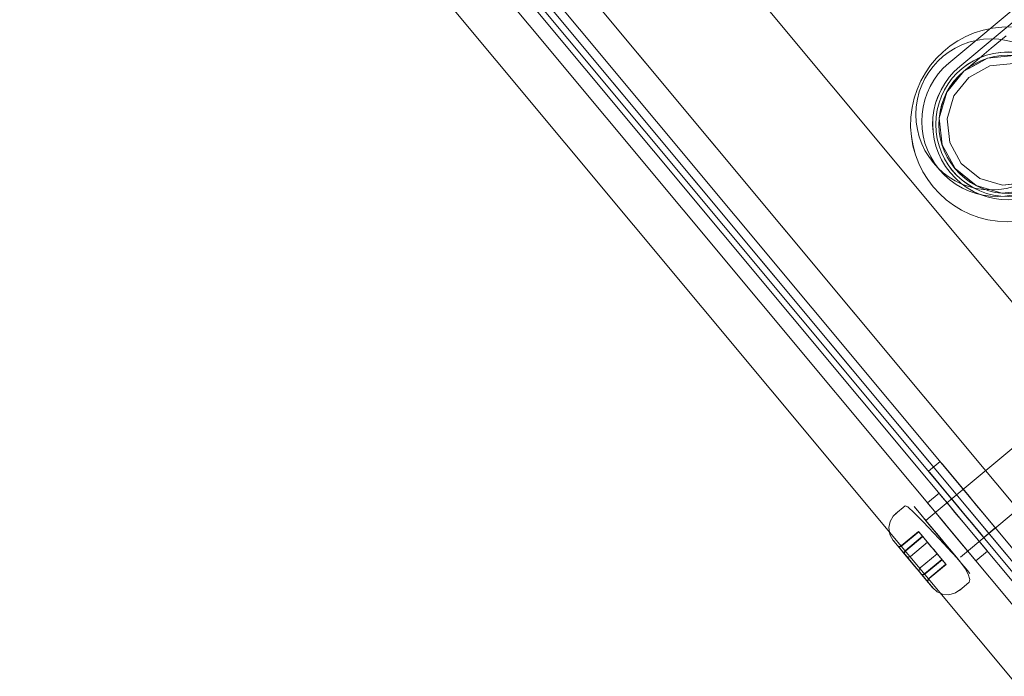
# Model space of a CAD drawing. Header units: millimetres. Extents: x -125266 to 274256, y -711690 to -301689.
# Tile 67 of 256: x -53535 to -53456, y -360917 to -360864. Entities that reach past the tile are written whole.
import ezdxf

# ---------------------------------------------------------------- set-up
doc = ezdxf.new("R2010")
doc.units = ezdxf.units.MM
doc.linetypes.add('CONTINOUS', pattern=[0])
for name, color, linetype, lineweight in [('AD Wall', 8, 'Continuous', 15), ('ARCH', 7, 'Continuous', 0), ('Equipment', 8, 'Continuous', 0), ('MEPTEK HVAC-Kitchen Fresh Air Duct', 3, 'Continuous', 30), ('MEPTEK-TEXT1', 7, 'Continuous', 30)]:
    doc.layers.add(name, color=color, linetype=linetype, lineweight=lineweight)
doc.layers.add('Light Equipment', color=8, linetype='Continuous')
doc.styles.get("Standard").update_dxf_attribs({"font": 'ARIALN.TTF'})
doc.styles.add('Times New Roman', font='times.ttf', dxfattribs={"height": 150})
doc.dimstyles.new('ARA-125', dxfattribs={"dimtxt": 200, "dimasz": 75, "dimexe": 0, "dimexo": 75, "dimgap": 7.5, "dimtad": 0, "dimdec": 0, "dimrnd": 5, "dimdsep": 46, "dimtxsty": 'Times New Roman', "dimblk": 'ARCHTICK', "dimcen": 56.25, "dimdle": 56.25, "dimclrd": 256, "dimclre": 256, "dimclrt": 256, "dimazin": 3, "dimtfac": 1, "dimtdec": 0, "dimtix": 1, "dimtmove": 1, "dimatfit": 3, "dimfxl": 0, "dimtolj": 1, "dimlwd": -1, "dimlwe": 0, "dimarcsym": 0})
pattern_1 = [(22.867872, (419150.544, -703283.92), (-30.845707, 73.1364), [])]

# ---------------------------------------------------------------- blocks, each defined once
blk = doc.blocks.new('A$Cf0359734')
at = {"layer": 'Equipment', "extrusion": (0, 0, -1), "elevation": -15}
for points in [[(-610.078, 1224.798, -3.802846), (-1131.035, 947.449, 3.802846)], [(-563.585, 1106.137, -3.146449), (-1057.949, 842.946, 3.146449)], [(-460.834, 374.726, -2.242091), (-471.015, 369.306, 2.242091)], [(-457.29, 370.182, -0.9995), (-467.884, 364.542, 0.9995)], [(-458.194, 370.267, -0.9995), (-468.787, 364.627, 0.9995)], [(-512.548, 147.893, 0.12996), (-291.459, 265.598, -0.12996), (-512.548, 147.893, 0.12996), (-291.458, 265.596, 0.99992), (-345.858, 324.267, -0.129924), (-530.851, 225.782, 1.000022), (-512.548, 147.893, -1.000022), (-530.851, 225.782, 0.129924), (-345.858, 324.267, -0.99992), (-291.458, 265.596, -0.12996), (-512.548, 147.893, -1.000022), (-530.851, 225.782, 0.129924), (-345.858, 324.267, -0.129924), (-530.85, 225.78, 1.000022)]]:
    blk.add_lwpolyline(points, format="xyb", close=True, dxfattribs=at)
for points in [[(-1077.22, 914.233), (-1087.359, 908.836), (-1091.168, 906.808, 3.626728), (-598.019, 1169.352)], [(-597.218, 1169.311, -3.616317), (-1091.58, 906.121), (-1091.532, 906.208), (-1091.475, 906.293), (-1091.426, 906.38), (-1091.369, 906.465), (-1091.32, 906.552), (-1091.272, 906.639), (-1091.215, 906.724), (-1091.168, 906.808), (-598.022, 1169.351)], [(-597.218, 1169.31, -3.616317), (-1091.582, 906.12, 3.616317), (-597.219, 1169.312)], [(-591.722, 1158.988, -3.538831), (-1086.084, 895.795), (-1084.554, 898.384), (-1083.015, 900.956), (-1081.455, 903.526), (-1079.889, 906.086), (-1078.304, 908.635), (-1076.703, 911.179)], [(-591.722, 1158.987, -3.538831), (-1086.084, 895.797), (-1091.774, 906.486), (-1091.58, 906.121), (-1086.084, 895.797), (-1084.559, 898.382), (-1083.015, 900.957), (-1081.46, 903.525), (-1079.888, 906.087), (-1078.303, 908.636), (-1076.702, 911.181)], [(-599.158, 1041.719, -0.011713), (-984.646, 836.489), (-990.409, 833.326), (-995.883, 829.759), (-1000.962, 825.886), (-1005.713, 821.665), (-1011.224, 815.871), (-1016.164, 809.592), (-1020.378, 803.047), (-1023.979, 796.101), (-1025.529, 792.694), (-1080.437, 895.526, 3.572618), (-594.649, 1154.151, -3.572618), (-1080.436, 895.526, 3.572618), (-594.65, 1154.151, -3.572618), (-1080.31, 895.593), (-1031.842, 804.552), (-1031.857, 804.516), (-1031.842, 804.552)], [(-546.271, 1063.035, -2.890001), (-1031.776, 804.429), (-1025.527, 792.692)], [(-466.076, 372.301, -1), (-460.906, 362.591), (-462.962, 361.973), (-465.095, 362.189), (-466.986, 363.201)]]:
    blk.add_lwpolyline(points, format="xyb", dxfattribs=at)
for points in [[(-288.208, 537.808), (-245.91, 458.357), (-697.898, 217.725)], [(-695.079, 212.429), (-243.09, 453.06), (-245.909, 458.355), (-243.09, 453.06)], [(-740.196, 297.177), (-697.897, 217.726), (-692.603, 220.544), (-697.897, 217.726), (-245.909, 458.357)], [(-694.774, 226.756), (-694.453, 226.153), (-694.142, 225.57), (-693.858, 225.036), (-693.61, 224.57), (-693.404, 224.183), (-693.252, 223.897), (-693.159, 223.723), (-693.128, 223.664), (-253.501, 457.714)], [(-252.091, 455.066), (-691.718, 221.016), (-691.777, 221.127), (-691.952, 221.455), (-692.233, 221.984), (-692.611, 222.694), (-693.076, 223.567), (-693.603, 224.557), (-694.175, 225.632), (-694.773, 226.755)], [(-687.831, 226.484), (-258.794, 454.897)], [(-243.089, 453.061), (-695.078, 212.43), (-697.896, 217.724), (-695.078, 212.43)], [(-683.994, 224.535), (-258.086, 451.283)], [(-257.384, 452.248), (-686.421, 223.835), (-687.454, 223.286), (-688.449, 222.756), (-689.365, 222.268), (-690.164, 221.843), (-690.826, 221.49), (-691.313, 221.231), (-691.615, 221.07), (-691.716, 221.017)], [(-258.65, 452.342), (-684.559, 225.595), (-683.995, 224.536)], [(-258.65, 452.342), (-684.559, 225.595)], [(-257.206, 451.21), (-256.642, 450.151), (-686.437, 221.335), (-256.642, 450.151)], [(-684.558, 225.594), (-683.995, 224.535), (-258.086, 451.283)], [(-466.986, 363.201), (-465.093, 362.184), (-462.963, 361.973), (-460.907, 362.591), (-459.246, 363.951), (-458.226, 365.839), (-458.018, 367.975), (-458.637, 370.033), (-458.722, 370.191), (-458.975, 370.668), (-459.395, 371.457), (-459.973, 372.542), (-460.7, 373.908)], [(-457.287, 370.181), (-457.287, 370.181)], [(-458.196, 370.267), (-458.196, 370.267)], [(-474.943, 346.394), (-469.421, 336.023)], [(-472.951, 334.141), (-478.473, 344.513)], [(-468.581, 340.578), (-468.017, 339.519)], [(-469.454, 338.213), (-468.89, 337.154)], [(-474.064, 336.299), (-474.627, 337.358)], [(-467.333, 336.283), (-466.863, 335.399)], [(-467.595, 336.252), (-467.56, 336.264), (-467.333, 336.283)], [(-473.207, 333.723), (-472.791, 333.937), (-472.168, 334.235), (-471.309, 334.638), (-470.264, 335.126), (-469.15, 335.624), (-468.187, 336.035), (-467.597, 336.254)], [(-472.457, 334.122), (-472.002, 334.364), (-471.33, 334.722), (-470.911, 334.945), (-470.467, 335.181), (-470.032, 335.413), (-469.646, 335.618), (-469.349, 335.776), (-469.164, 335.875), (-469.085, 335.917), (-469.106, 335.906), (-469.339, 335.782), (-469.678, 335.601)], [(-469.42, 336.021), (-469.339, 335.894), (-469.314, 335.873), (-469.298, 335.869), (-469.29, 335.866), (-469.282, 335.864), (-469.274, 335.861), (-469.26, 335.861), (-469.255, 335.864), (-469.247, 335.862), (-469.223, 335.868), (-469.204, 335.871), (-469.125, 335.9), (-469.116, 335.897), (-469.164, 335.872)], [(-466.941, 335.528), (-466.753, 335.139), (-466.691, 334.676), (-466.772, 334.191), (-467.065, 333.695), (-467.484, 333.371)], [(-469.68, 335.6), (-470.136, 335.358), (-470.808, 335), (-471.226, 334.777), (-471.671, 334.54), (-472.105, 334.309), (-472.492, 334.103), (-472.788, 333.945), (-472.973, 333.847), (-473.053, 333.805), (-473.032, 333.816), (-472.799, 333.94), (-472.46, 334.12)], [(-474.187, 334.333), (-474.751, 335.392)], [(-468.265, 333.236), (-469.088, 334.782), (-470.004, 334.294)], [(-469.552, 334.535), (-469.113, 334.769), (-468.29, 333.223)], [(-468.698, 333.007), (-469.521, 334.553)], [(-470.449, 334.057), (-469.554, 334.534), (-468.731, 332.988)], [(-469.52, 334.552), (-469.086, 334.783)], [(-470.008, 334.292), (-469.113, 334.769)], [(-470.436, 334.064), (-469.52, 334.552)], [(-469.248, 332.714), (-470.071, 334.26)], [(-470.004, 334.294), (-470.03, 334.28), (-470.051, 334.269), (-470.067, 334.261), (-470.073, 334.258), (-470.067, 334.261), (-470.057, 334.266), (-470.036, 334.277), (-470.009, 334.292)], [(-471.127, 333.697), (-470.304, 332.151)], [(-470.748, 333.898), (-470.716, 333.915), (-470.679, 333.935), (-470.636, 333.958), (-470.594, 333.98), (-470.552, 334.003), (-470.509, 334.025), (-470.467, 334.048), (-470.435, 334.065)], [(-470.449, 334.057), (-470.481, 334.04), (-470.518, 334.021), (-470.56, 333.998), (-470.603, 333.976), (-470.645, 333.953), (-470.687, 333.931), (-470.73, 333.908), (-470.761, 333.891)], [(-471.642, 333.422), (-470.748, 333.898)], [(-470.761, 333.891), (-471.677, 333.403)], [(-471.193, 333.661), (-471.167, 333.675), (-471.146, 333.686), (-471.13, 333.695), (-471.125, 333.698), (-471.13, 333.695), (-471.14, 333.689), (-471.162, 333.678), (-471.188, 333.664)], [(-471.19, 333.663), (-472.085, 333.187)], [(-472.109, 333.174), (-472.082, 333.188), (-471.193, 333.661)], [(-474.334, 332.556), (-474.289, 332.79), (-474.029, 333.119), (-473.643, 333.453), (-473.207, 333.719)], [(-468.138, 333.022), (-467.762, 333.222), (-467.72, 333.245), (-467.508, 333.357), (-467.492, 333.366), (-467.487, 333.369), (-467.572, 333.324), (-467.778, 333.214), (-468.101, 333.042), (-468.525, 332.816), (-469.001, 332.563), (-469.488, 332.303), (-469.943, 332.061), (-470.685, 331.666), (-471.182, 331.401)], [(-467.994, 333.099), (-468.735, 332.704), (-468.706, 332.727), (-468.685, 332.751), (-468.67, 332.787), (-468.657, 332.827), (-468.658, 332.867), (-468.665, 332.918), (-468.677, 332.966), (-468.7, 333.009)], [(-468.91, 332.611), (-467.995, 333.098), (-468.029, 333.087), (-468.061, 333.083), (-468.099, 333.09), (-468.14, 333.103), (-468.172, 333.126), (-468.211, 333.16), (-468.244, 333.197), (-468.266, 333.239)], [(-468.015, 333.087), (-468.05, 333.076), (-468.082, 333.072), (-468.125, 333.077), (-468.16, 333.092), (-468.198, 333.112), (-468.237, 333.146), (-468.265, 333.186), (-468.292, 333.225)], [(-469.251, 332.715), (-469.223, 332.676), (-469.19, 332.639), (-469.146, 332.608), (-469.097, 332.593), (-469.051, 332.583), (-469.003, 332.582), (-468.955, 332.594), (-468.91, 332.611), (-468.015, 333.087)], [(-468.016, 333.087), (-468.773, 332.684), (-469.668, 332.208)], [(-471.18, 331.403), (-471.556, 331.203), (-471.624, 331.166), (-471.81, 331.067), (-471.831, 331.056), (-471.746, 331.101), (-471.54, 331.211), (-471.217, 331.383), (-470.793, 331.609), (-470.317, 331.862), (-469.83, 332.122), (-469.374, 332.364), (-468.633, 332.759), (-468.135, 333.023)], [(-468.732, 332.989), (-468.715, 332.944), (-468.697, 332.898), (-468.693, 332.853), (-468.698, 332.81), (-468.702, 332.767), (-468.717, 332.732), (-468.743, 332.704), (-468.772, 332.682)], [(-471.643, 333.423), (-470.82, 331.877), (-470.792, 331.838), (-470.764, 331.798), (-470.729, 331.769), (-470.691, 331.749), (-470.652, 331.728), (-470.615, 331.721), (-470.577, 331.728), (-470.543, 331.739)], [(-472.111, 333.173), (-471.677, 333.404), (-470.854, 331.858)], [(-472.109, 333.175), (-471.286, 331.629), (-471.269, 331.584), (-471.252, 331.538), (-471.248, 331.493), (-471.252, 331.45), (-471.257, 331.407), (-471.272, 331.372), (-471.293, 331.347), (-471.322, 331.325)], [(-471.262, 331.642), (-472.085, 333.188)], [(-472.084, 333.187), (-471.645, 333.421)], [(-469.65, 332.217), (-468.734, 332.705)], [(-471.302, 331.338), (-470.545, 331.741), (-469.65, 332.217)], [(-469.668, 332.208), (-470.584, 331.72)], [(-470.304, 332.152), (-470.287, 332.106), (-470.275, 332.058), (-470.277, 332.01), (-470.286, 331.964), (-470.306, 331.913), (-470.332, 331.872), (-470.369, 331.839), (-470.408, 331.811)], [(-473.864, 331.672), (-474.335, 332.557)], [(-470.582, 331.721), (-471.323, 331.326), (-470.407, 331.814)], [(-470.408, 331.814), (-471.302, 331.337)], [(-470.582, 331.721), (-470.617, 331.709), (-470.649, 331.706), (-470.687, 331.713), (-470.727, 331.725), (-470.76, 331.748), (-470.799, 331.782), (-470.832, 331.819), (-470.854, 331.861)], [(-471.302, 331.337), (-471.273, 331.36), (-471.253, 331.384), (-471.232, 331.422), (-471.225, 331.46), (-471.221, 331.503), (-471.227, 331.554), (-471.245, 331.599), (-471.262, 331.644)], [(-471.835, 331.054), (-472.258, 330.904), (-472.735, 330.894), (-473.211, 331.035), (-473.657, 331.375), (-473.928, 331.808)]]:
    blk.add_lwpolyline(points, dxfattribs=at)
for points in [[(-676.784, 243.922), (-280.767, 454.755)], [(-687.001, 222.394), (-257.206, 451.21)], [(-479.38, 411.673), (-457.291, 370.181)], [(-479.813, 410.874), (-458.194, 370.266)], [(-468.345, 364.862), (-468.964, 366.918), (-468.753, 369.048), (-467.736, 370.942), (-466.075, 372.302), (-464.019, 372.92), (-461.886, 372.704), (-459.996, 371.692), (-458.636, 370.031), (-459.375, 370.936), (-459.996, 371.692), (-461.886, 372.704), (-463.998, 372.918), (-464.019, 372.92), (-466.075, 372.302), (-467.736, 370.942), (-468.753, 369.048), (-468.962, 366.939), (-468.964, 366.918)], [(-459.199, 369.732), (-458.653, 367.916), (-458.844, 366.027), (-459.74, 364.354), (-461.21, 363.157), (-463.023, 362.606), (-464.911, 362.797), (-466.579, 363.696), (-467.781, 365.163), (-468.326, 366.979), (-468.141, 368.864), (-467.245, 370.537), (-465.776, 371.734), (-463.962, 372.285), (-462.074, 372.094), (-460.401, 371.198)], [(-467.783, 365.162), (-468.328, 366.978), (-468.138, 368.866), (-467.247, 370.536), (-465.772, 371.736), (-463.959, 372.287), (-462.07, 372.096), (-460.403, 371.197), (-459.201, 369.731), (-458.655, 367.915), (-458.84, 366.029), (-459.737, 364.356), (-461.206, 363.159), (-463.024, 362.606), (-464.907, 362.799), (-466.581, 363.695)], [(-471.604, 338.969), (-470.625, 339.49), (-469.746, 339.958), (-469.074, 340.316), (-468.671, 340.53), (-468.592, 340.572), (-468.835, 340.443), (-469.381, 340.152), (-470.164, 339.735), (-471.107, 339.234), (-472.102, 338.704), (-473.044, 338.202), (-473.828, 337.785), (-474.373, 337.494), (-474.617, 337.365), (-474.537, 337.407), (-474.135, 337.621), (-473.463, 337.979), (-472.584, 338.447)], [(-471.04, 337.909), (-470.061, 338.43), (-469.182, 338.898), (-468.509, 339.256), (-468.107, 339.471), (-468.028, 339.513), (-468.271, 339.383), (-468.817, 339.093), (-469.6, 338.676), (-470.542, 338.174), (-471.538, 337.644), (-472.48, 337.142), (-473.264, 336.725), (-473.809, 336.435), (-474.053, 336.305), (-473.973, 336.348), (-473.571, 336.562), (-472.898, 336.92), (-472.02, 337.388)], [(-472.102, 336.803), (-471.197, 337.285), (-470.398, 337.71), (-469.81, 338.023), (-469.492, 338.192), (-469.81, 338.023), (-470.398, 337.71), (-471.197, 337.285), (-472.102, 336.803), (-473.008, 336.321), (-473.807, 335.895), (-474.395, 335.582), (-474.712, 335.413), (-474.395, 335.582), (-473.807, 335.895), (-473.008, 336.321)], [(-471.538, 335.743), (-470.633, 336.225), (-469.834, 336.651), (-469.246, 336.964), (-468.928, 337.133), (-469.246, 336.964), (-469.834, 336.651), (-470.633, 336.225), (-471.538, 335.743), (-472.444, 335.262), (-473.243, 334.836), (-473.831, 334.523), (-474.148, 334.354), (-473.831, 334.523), (-473.243, 334.836), (-472.444, 335.262)], [(-468.929, 336), (-469.628, 335.628), (-470.671, 335.073), (-471.312, 334.732), (-471.995, 334.368), (-472.662, 334.013), (-473.255, 333.697), (-473.514, 333.559), (-473.715, 333.452), (-474.006, 333.297), (-474.123, 333.235), (-474.091, 333.252), (-473.736, 333.441), (-473.207, 333.723), (-472.508, 334.095), (-471.465, 334.65), (-470.824, 334.991), (-470.147, 335.352), (-469.474, 335.71), (-468.881, 336.025), (-468.421, 336.271), (-468.135, 336.423), (-468.013, 336.488), (-468.045, 336.471), (-468.405, 336.279), (-468.776, 336.082)]]:
    blk.add_lwpolyline(points, close=True, dxfattribs=at)
at = {"layer": 'Equipment', "extrusion": (0, 0, -1)}
for centre, radius in [((-461.955, 367.671, -15), 6.002), ((-461.955, 367.671, -15), 6.002), ((-463.488, 367.445, -15), 5.749), ((-463.492, 367.448, -15), 5.751)]:
    blk.add_circle(centre, radius, dxfattribs=at)
for centre, radius, start, end in [((-625.132, 625.132, -15), 625.132, 145.142558, 90.917696), ((-624.647, 624.948, -15), 545.055, 148.86045, 87.1998), ((-624.649, 624.946, -15), 545.055, 148.86045, 87.1998), ((-624.649, 624.946, -15), 545.055, 148.86045, 87.1998), ((-624.649, 624.946, -15), 545.055, 148.86045, 87.1998), ((-624.648, 624.948, -15), 535.053, 147.01591, 89.04434), ((-624.648, 624.948, -15), 535.053, 147.01591, 89.04434), ((-463.492, 367.446, -15), 5.5, 208.03013, 28.03013)]:
    blk.add_arc(centre, radius, start, end, dxfattribs=at)
blk = doc.blocks.new('ARCH')
at = {"layer": 'AD Wall', "lineweight": 0}
h = blk.add_hatch(dxfattribs=at)
h.set_pattern_fill('ANSI31', color=256, scale=25, angle=-22.13213)
h.set_pattern_definition(pattern_1)
edge = h.paths.add_edge_path()
edge.add_arc((-53209.777, -360694.998), 761.132, 66.950176, 372.725314)
edge.add_line((-52467.341, -360527.338), (-52564.885, -360549.366))
edge.add_arc((-53209.777, -360694.998), 661.132, -293.049824, 12.725314, ccw=False)
edge.add_line((-52950.923, -360086.648), (-52911.77, -359994.631))
h = blk.add_hatch(dxfattribs=at)
h.set_pattern_fill('ANSI31', color=256, scale=25, angle=-22.13213)
h.set_pattern_definition(pattern_1)
edge = h.paths.add_edge_path()
edge.add_arc((-53209.777, -360694.998), 761.132, 66.950176, 372.725314)
edge.add_line((-52467.341, -360527.338), (-52564.885, -360549.366))
edge.add_arc((-53209.777, -360694.998), 661.132, -293.049824, 12.725314, ccw=False)
edge.add_line((-52950.923, -360086.648), (-52911.77, -359994.631))
at = {"layer": 'AD Wall', "lineweight": 0, "extrusion": (0, 0, -1)}
for radius in [761.132, 761.132, 661.132, 661.132]:
    blk.add_arc((53209.777, -360694.998, -5.049), radius, 167.274686, 113.049824, dxfattribs=at)
at = {"layer": 'Light Equipment', "lineweight": 0, "extrusion": (0, 0, -1), "elevation": -5.049}
for points in [[(52997.285, -360133.855, -3.802846), (52619.203, -360587.036, 3.802846)], [(53085.056, -360226.257, -3.146449), (52726.274, -360656.304, 3.146449)], [(53493.345, -361094.667, 0.12996), (53653.8, -360902.341, -0.12996), (53493.345, -361094.667, 0.12996), (53653.801, -360902.343, 0.99992), (53581.306, -360868.489, -0.129924), (53447.046, -361029.413, 1.000022), (53493.345, -361094.667, -1.000022), (53447.046, -361029.413, 0.129924), (53581.306, -360868.489, -0.99992), (53653.801, -360902.343, -0.12996), (53493.345, -361094.667, -1.000022), (53447.046, -361029.413, 0.129924), (53581.306, -360868.489, -0.129924), (53447.048, -361029.414, 1.000022)], [(53455.791, -360865.065, -2.242091), (53448.402, -360873.922, 2.242091)], [(53460.786, -360867.939, -0.9995), (53453.098, -360877.155, 0.9995)], [(53459.917, -360868.201, -0.9995), (53452.229, -360877.416, 0.9995)]]:
    blk.add_lwpolyline(points, format="xyb", close=True, dxfattribs=at)
for points in [[(52681.566, -360597.53), (52674.208, -360606.349), (52671.443, -360609.663, 3.626728), (53029.343, -360180.672)], [(53030.101, -360180.409, -3.616317), (52671.32, -360610.454), (52671.332, -360610.355), (52671.353, -360610.255), (52671.365, -360610.156), (52671.386, -360610.056), (52671.399, -360609.957), (52671.411, -360609.858), (52671.432, -360609.758), (52671.443, -360609.663), (53029.342, -360180.674)], [(53030.101, -360180.41, -3.616317), (52671.318, -360610.456, 3.616317), (53030.101, -360180.408)], [(53039.081, -360187.901, -3.538831), (52680.301, -360617.948), (52680.744, -360614.974), (52681.2, -360612.012), (52681.677, -360609.043), (52682.163, -360606.082), (52682.671, -360603.124), (52683.196, -360600.164)], [(53039.082, -360187.901, -3.538831), (52680.301, -360617.947), (52671.003, -360610.189), (52671.321, -360610.454), (52680.301, -360617.947), (52680.74, -360614.977), (52681.2, -360612.01), (52681.673, -360609.046), (52682.163, -360606.081), (52682.671, -360603.122), (52683.196, -360600.162)], [(53076.373, -360299.33, -0.011713), (52796.609, -360634.668), (52792.462, -360639.77), (52788.735, -360645.136), (52785.489, -360650.637), (52782.678, -360656.337), (52779.757, -360663.781), (52777.546, -360671.458), (52776.108, -360679.109), (52775.39, -360686.899), (52775.238, -360690.639), (52685.634, -360616.071, 3.572618), (53038.192, -360193.484, -3.572618), (52685.634, -360616.07, 3.572618), (53038.191, -360193.484, -3.572618), (52685.726, -360615.961), (52764.922, -360682.033), (52764.921, -360682.072), (52764.922, -360682.033)], [(53117.333, -360259.66, -2.890001), (52765.029, -360682.122), (52775.24, -360690.64)], [(53451.849, -360869.286, -1), (53460.296, -360876.333), (53458.625, -360877.68), (53456.567, -360878.283), (53454.435, -360878.059)]]:
    blk.add_lwpolyline(points, format="xyb", dxfattribs=at)
for points in [[(53554.257, -360648.964), (53623.372, -360706.625), (53295.343, -361099.81)], [(53299.951, -361103.654), (53627.979, -360710.469), (53623.374, -360706.626), (53627.979, -360710.469)], [(53226.23, -361042.148), (53295.344, -361099.809), (53299.187, -361095.204), (53295.344, -361099.809), (53623.373, -360706.624)], [(53627.98, -360710.468), (53299.951, -361103.653), (53295.346, -361099.81), (53299.951, -361103.653)], [(53294.835, -361090.267), (53295.36, -361090.705), (53295.867, -361091.128), (53296.332, -361091.516), (53296.737, -361091.854), (53297.073, -361092.135), (53297.322, -361092.342), (53297.474, -361092.469), (53297.525, -361092.511), (53616.581, -360710.08)], [(53618.886, -360712.002), (53299.829, -361094.433), (53299.732, -361094.353), (53299.447, -361094.115), (53298.986, -361093.73), (53298.369, -361093.215), (53297.609, -361092.581), (53296.748, -361091.863), (53295.813, -361091.083), (53294.837, -361090.268)], [(53301.369, -361087.904), (53612.741, -360714.684)], [(53615.045, -360716.606), (53303.673, -361089.826), (53302.924, -361090.724), (53302.201, -361091.59), (53301.536, -361092.387), (53300.956, -361093.082), (53300.476, -361093.658), (53300.123, -361094.082), (53299.904, -361094.344), (53299.831, -361094.432)], [(53613.837, -360716.996), (53304.735, -361087.494), (53305.656, -361088.263)], [(53613.837, -360716.996), (53304.735, -361087.494)], [(53615.601, -360717.501), (53616.522, -360718.269), (53304.6, -361092.148), (53616.522, -360718.269)], [(53305.657, -361088.263), (53614.758, -360717.765)], [(53304.736, -361087.495), (53305.657, -361088.263), (53614.758, -360717.765)], [(53454.434, -360878.059), (53456.571, -360878.288), (53458.624, -360877.68), (53460.295, -360876.333), (53461.322, -360874.447), (53461.555, -360872.314), (53460.943, -360870.257), (53459.594, -360868.585), (53459.456, -360868.469), (53459.042, -360868.124), (53458.356, -360867.551), (53457.411, -360866.763), (53456.223, -360865.772)], [(53460.789, -360867.939), (53460.789, -360867.939)], [(53459.915, -360868.201), (53459.915, -360868.201)], [(53453.396, -360896.625), (53462.418, -360904.152)], [(53461.48, -360899.615), (53462.401, -360900.383)], [(53459.857, -360907.225), (53450.835, -360899.697)], [(53461.562, -360902.135), (53462.483, -360902.904)], [(53464.254, -360903.124), (53465.023, -360903.766)], [(53464.023, -360903.251), (53464.051, -360903.227), (53464.254, -360903.124)], [(53459.778, -360907.708), (53460.082, -360907.353), (53460.547, -360906.843), (53461.191, -360906.146), (53461.975, -360905.3), (53462.819, -360904.419), (53463.557, -360903.675), (53464.021, -360903.25)], [(53464.902, -360903.675), (53465.222, -360903.965), (53465.455, -360904.37), (53465.562, -360904.85), (53465.477, -360905.42), (53465.212, -360905.878)], [(53460.322, -360907.056), (53460.652, -360906.66), (53461.14, -360906.075), (53461.444, -360905.712), (53461.766, -360905.325), (53462.082, -360904.947), (53462.362, -360904.611), (53462.577, -360904.353), (53462.712, -360904.192), (53462.769, -360904.123), (53462.754, -360904.141), (53462.585, -360904.344), (53462.339, -360904.638)], [(53462.42, -360904.153), (53462.542, -360904.24), (53462.573, -360904.25), (53462.59, -360904.248), (53462.598, -360904.247), (53462.607, -360904.246), (53462.615, -360904.246), (53462.628, -360904.24), (53462.631, -360904.236), (53462.64, -360904.235), (53462.66, -360904.22), (53462.676, -360904.21), (53462.739, -360904.154), (53462.747, -360904.153), (53462.713, -360904.194)], [(53462.337, -360904.641), (53462.007, -360905.037), (53461.519, -360905.622), (53461.215, -360905.986), (53460.892, -360906.372), (53460.577, -360906.75), (53460.297, -360907.086), (53460.082, -360907.344), (53459.947, -360907.505), (53459.889, -360907.574), (53459.905, -360907.556), (53460.074, -360907.353), (53460.32, -360907.059)], [(53458.013, -360905.644), (53457.092, -360904.876)], [(53464.538, -360906.298), (53463.194, -360905.176), (53462.529, -360905.972)], [(53462.857, -360905.579), (53463.176, -360905.197), (53464.521, -360906.319)], [(53464.224, -360906.673), (53462.879, -360905.551)], [(53462.206, -360906.359), (53462.856, -360905.581), (53464.2, -360906.703)], [(53462.88, -360905.552), (53463.195, -360905.174)], [(53462.527, -360905.975), (53463.176, -360905.197)], [(53462.216, -360906.348), (53462.88, -360905.551)], [(53464.737, -360906.448), (53465.01, -360906.121), (53465.041, -360906.084), (53465.194, -360905.9), (53465.206, -360905.886), (53465.21, -360905.881), (53465.148, -360905.955), (53464.998, -360906.135), (53464.764, -360906.415), (53464.456, -360906.784), (53464.111, -360907.198), (53463.757, -360907.622), (53463.427, -360908.018), (53462.889, -360908.663), (53462.528, -360909.096)], [(53464.842, -360906.322), (53464.304, -360906.967), (53464.322, -360906.935), (53464.332, -360906.905), (53464.333, -360906.866), (53464.329, -360906.824), (53464.313, -360906.787), (53464.288, -360906.742), (53464.259, -360906.703), (53464.222, -360906.672)], [(53464.176, -360907.12), (53464.841, -360906.323), (53464.813, -360906.347), (53464.785, -360906.362), (53464.747, -360906.37), (53464.705, -360906.373), (53464.666, -360906.364), (53464.618, -360906.347), (53464.573, -360906.326), (53464.536, -360906.295)], [(53464.826, -360906.341), (53464.798, -360906.365), (53464.77, -360906.38), (53464.729, -360906.392), (53464.69, -360906.391), (53464.647, -360906.387), (53464.599, -360906.37), (53464.558, -360906.344), (53464.517, -360906.318)], [(53463.822, -360907.151), (53463.863, -360907.177), (53463.907, -360907.199), (53463.959, -360907.211), (53464.01, -360907.207), (53464.056, -360907.198), (53464.101, -360907.181), (53464.141, -360907.152), (53464.177, -360907.119), (53464.826, -360906.341)], [(53464.826, -360906.341), (53464.276, -360907), (53463.627, -360907.778)], [(53462.53, -360909.094), (53462.257, -360909.421), (53462.207, -360909.48), (53462.072, -360909.642), (53462.057, -360909.66), (53462.118, -360909.586), (53462.268, -360909.407), (53462.503, -360909.126), (53462.81, -360908.757), (53463.156, -360908.343), (53463.509, -360907.919), (53463.84, -360907.523), (53464.378, -360906.878), (53464.739, -360906.445)], [(53463.825, -360907.151), (53462.48, -360906.029)], [(53462.529, -360905.972), (53462.51, -360905.995), (53462.495, -360906.013), (53462.483, -360906.027), (53462.479, -360906.032), (53462.483, -360906.027), (53462.491, -360906.018), (53462.506, -360906), (53462.525, -360905.977)], [(53461.989, -360906.619), (53462.013, -360906.591), (53462.039, -360906.559), (53462.07, -360906.522), (53462.101, -360906.486), (53462.132, -360906.449), (53462.162, -360906.412), (53462.193, -360906.375), (53462.216, -360906.347)], [(53462.206, -360906.359), (53462.183, -360906.387), (53462.156, -360906.419), (53462.125, -360906.456), (53462.095, -360906.493), (53462.064, -360906.53), (53462.033, -360906.567), (53462.003, -360906.603), (53461.979, -360906.631)], [(53464.199, -360906.702), (53464.232, -360906.738), (53464.265, -360906.773), (53464.286, -360906.814), (53464.298, -360906.855), (53464.311, -360906.897), (53464.31, -360906.935), (53464.296, -360906.97), (53464.278, -360907.002)], [(53463.64, -360907.763), (53464.304, -360906.966)], [(53461.714, -360906.949), (53463.059, -360908.071)], [(53461.34, -360907.397), (53461.989, -360906.619)], [(53461.979, -360906.631), (53461.315, -360907.428)], [(53461.666, -360907.007), (53461.685, -360906.984), (53461.701, -360906.965), (53461.712, -360906.952), (53461.716, -360906.947), (53461.712, -360906.952), (53461.704, -360906.961), (53461.689, -360906.979), (53461.67, -360907.002)], [(53461.669, -360907.004), (53461.019, -360907.782)], [(53461.002, -360907.803), (53461.021, -360907.78), (53461.666, -360907.006)], [(53458.64, -360907.512), (53457.718, -360906.744)], [(53462.441, -360909.2), (53462.99, -360908.541), (53463.64, -360907.763)], [(53463.627, -360907.778), (53462.962, -360908.575)], [(53463.058, -360908.07), (53463.091, -360908.105), (53463.12, -360908.145), (53463.137, -360908.191), (53463.146, -360908.237), (53463.146, -360908.292), (53463.138, -360908.34), (53463.116, -360908.384), (53463.09, -360908.425)], [(53461.339, -360907.397), (53462.684, -360908.519), (53462.725, -360908.545), (53462.765, -360908.571), (53462.809, -360908.584), (53462.852, -360908.589), (53462.895, -360908.593), (53462.933, -360908.586), (53462.965, -360908.566), (53462.993, -360908.542)], [(53461, -360907.805), (53461.315, -360907.427), (53462.66, -360908.549)], [(53461.001, -360907.802), (53462.346, -360908.924), (53462.379, -360908.96), (53462.412, -360908.995), (53462.432, -360909.036), (53462.444, -360909.077), (53462.457, -360909.119), (53462.456, -360909.157), (53462.446, -360909.188), (53462.428, -360909.219)], [(53462.363, -360908.903), (53461.018, -360907.781)], [(53461.019, -360907.782), (53461.338, -360907.4)], [(53459.173, -360909.214), (53459.127, -360908.98), (53459.244, -360908.577), (53459.475, -360908.122), (53459.778, -360907.712)], [(53463.09, -360908.422), (53462.44, -360909.2)], [(53462.963, -360908.574), (53462.425, -360909.218), (53463.09, -360908.422)], [(53462.963, -360908.574), (53462.935, -360908.598), (53462.907, -360908.613), (53462.869, -360908.621), (53462.827, -360908.625), (53462.788, -360908.615), (53462.739, -360908.598), (53462.695, -360908.577), (53462.658, -360908.546)], [(53462.44, -360909.2), (53462.459, -360909.169), (53462.469, -360909.138), (53462.473, -360909.095), (53462.466, -360909.058), (53462.454, -360909.016), (53462.428, -360908.972), (53462.395, -360908.936), (53462.362, -360908.901)], [(53462.054, -360909.664), (53461.719, -360909.962), (53461.28, -360910.151), (53460.786, -360910.2), (53460.245, -360910.053), (53459.831, -360909.754)], [(53459.942, -360909.855), (53459.172, -360909.213)]]:
    blk.add_lwpolyline(points, dxfattribs=at)
for points in [[(53303.679, -361091.379), (53615.6, -360717.501)], [(53305.032, -361067.589), (53592.44, -360723.093)], [(53424.692, -360837.828), (53460.786, -360867.94)], [(53424.592, -360838.731), (53459.917, -360868.201)], [(53452.549, -360877.032), (53451.202, -360875.361), (53450.595, -360873.308), (53450.823, -360871.171), (53451.85, -360869.285), (53453.521, -360867.938), (53455.578, -360867.334), (53457.711, -360867.559), (53459.596, -360868.585), (53458.571, -360868.026), (53457.711, -360867.559), (53455.578, -360867.334), (53453.541, -360867.931), (53453.521, -360867.938), (53451.85, -360869.285), (53450.823, -360871.171), (53450.595, -360873.308), (53451.196, -360875.34), (53451.202, -360875.361)], [(53452.958, -360876.542), (53451.768, -360875.066), (53451.233, -360873.244), (53451.429, -360871.362), (53452.344, -360869.695), (53453.816, -360868.502), (53455.637, -360867.967), (53457.52, -360868.171), (53459.186, -360869.077), (53460.376, -360870.553), (53460.915, -360872.37), (53460.715, -360874.257), (53459.804, -360875.919), (53458.329, -360877.117), (53456.511, -360877.648), (53454.624, -360877.448)], [(53459.187, -360869.075), (53460.377, -360870.552), (53460.912, -360872.373), (53460.712, -360874.261), (53459.802, -360875.923), (53458.33, -360877.116), (53456.509, -360877.651), (53454.625, -360877.446), (53452.959, -360876.541), (53451.77, -360875.064), (53451.231, -360873.248), (53451.431, -360871.36), (53452.341, -360869.698), (53453.813, -360868.505), (53455.634, -360867.97), (53457.521, -360868.17)], [(53459.286, -360902.245), (53459.997, -360901.393), (53460.635, -360900.629), (53461.122, -360900.044), (53461.414, -360899.694), (53461.472, -360899.625), (53461.295, -360899.837), (53460.9, -360900.311), (53460.331, -360900.993), (53459.647, -360901.812), (53458.925, -360902.678), (53458.241, -360903.498), (53457.672, -360904.18), (53457.276, -360904.654), (53457.1, -360904.866), (53457.157, -360904.797), (53457.449, -360904.447), (53457.937, -360903.862), (53458.575, -360903.097)], [(53460.208, -360903.014), (53460.918, -360902.162), (53461.556, -360901.398), (53462.044, -360900.813), (53462.336, -360900.463), (53462.394, -360900.394), (53462.217, -360900.605), (53461.821, -360901.08), (53461.253, -360901.761), (53460.569, -360902.581), (53459.846, -360903.447), (53459.162, -360904.267), (53458.594, -360904.948), (53458.198, -360905.423), (53458.021, -360905.635), (53458.079, -360905.566), (53458.371, -360905.216), (53458.859, -360904.631), (53459.497, -360903.866)], [(53459.64, -360904.439), (53460.298, -360903.652), (53460.878, -360902.956), (53461.304, -360902.445), (53461.535, -360902.169), (53461.304, -360902.445), (53460.878, -360902.956), (53460.298, -360903.652), (53459.64, -360904.439), (53458.983, -360905.227), (53458.403, -360905.922), (53457.977, -360906.433), (53457.746, -360906.71), (53457.977, -360906.433), (53458.403, -360905.922), (53458.983, -360905.227)], [(53462.882, -360903.987), (53462.375, -360904.595), (53461.618, -360905.502), (53461.153, -360906.06), (53460.658, -360906.654), (53460.173, -360907.234), (53459.743, -360907.75), (53459.555, -360907.976), (53459.409, -360908.151), (53459.197, -360908.404), (53459.113, -360908.505), (53459.136, -360908.478), (53459.393, -360908.169), (53459.778, -360907.708), (53460.285, -360907.101), (53461.042, -360906.193), (53461.507, -360905.636), (53461.999, -360905.046), (53462.486, -360904.462), (53462.917, -360903.946), (53463.251, -360903.545), (53463.459, -360903.296), (53463.547, -360903.19), (53463.524, -360903.218), (53463.263, -360903.531), (53462.994, -360903.854)], [(53460.562, -360905.208), (53461.219, -360904.42), (53461.799, -360903.725), (53462.226, -360903.214), (53462.456, -360902.937), (53462.226, -360903.214), (53461.799, -360903.725), (53461.219, -360904.42), (53460.562, -360905.208), (53459.905, -360905.995), (53459.325, -360906.691), (53458.898, -360907.202), (53458.668, -360907.478), (53458.898, -360907.202), (53459.325, -360906.691), (53459.905, -360905.995)]]:
    blk.add_lwpolyline(points, close=True, dxfattribs=at)
at = {"layer": 'Light Equipment', "lineweight": 0, "extrusion": (0, 0, -1)}
for centre, radius in [((53457.41, -360872.023, -5.049), 6.002), ((53457.41, -360872.023, -5.049), 6.002), ((53456.076, -360872.81, -5.049), 5.749), ((53456.071, -360872.808, -5.049), 5.751)]:
    blk.add_circle(centre, radius, dxfattribs=at)
for centre, radius, start, end in [((53209.26, -360695.008, -5.049), 625.132, 167.274686, 113.049824), ((53209.779, -360694.995, -5.049), 545.055, 170.99258, 109.33193), ((53209.777, -360694.998, -5.049), 545.055, 170.99258, 109.33193), ((53209.777, -360694.998, -5.049), 545.055, 170.99258, 109.33193), ((53209.777, -360694.998, -5.049), 545.055, 170.99258, 109.33193), ((53209.778, -360694.996, -5.049), 535.053, 169.14804, 111.17647), ((53209.778, -360694.996, -5.049), 535.053, 169.14804, 111.17647), ((53456.072, -360872.81, -5.049), 5.5, 230.16226, 50.16226)]:
    blk.add_arc(centre, radius, start, end, dxfattribs=at)
at = {"layer": 'Equipment', "rotation": 337.8678715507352}
blk.add_blockref('A$Cf0359734', (-54023.845, -361038.564, -9.95), dxfattribs=at)
blk = doc.blocks.new('_ArchTick')
at = {"color": 0, "linetype": 'ByBlock', "const_width": 0.15}
blk.add_lwpolyline([(-0.5, -0.5), (0.5, 0.5)], dxfattribs=at)

msp = doc.modelspace()

# ---------------------------------------------------------------- block references
at = {"layer": 'ARCH'}
msp.add_blockref('ARCH', (0, 0), dxfattribs=at)

# ---------------------------------------------------------------- texts
at = {"layer": 'MEPTEK-TEXT1', "char_height": 350, "attachment_point": 1}
for s, insert, width in [('{\\fCalibri|b0|i0|c0|p34;\\H1.28571x;\\C1;GENERAL GUIDELINES-HVAC :\\P\\fArial Narrow|b0|i0|c0|p34;\\H0.88889x;\\C256;\\P\\fCalibri|b0|i0|c0|p34;\\C4;DUCTING :\\H0.875x;\\P\\pi-1050,l1050,t1050;\\C256;1.^IDUCTING SHALL BE IN ACCORDANCE WITH IS 655, GALVANIZED IRON SHEET TO BE USED FOR ALL DUCTING WORKS. THERMAL INSULATION ON DUCTS SHALL BE 19 MM THICK. CLOSED CELL CLASS “O” BS 476 PART 6-7 FM APPROVED NITRILE RUBBER ELASTOMERIC INSULATION THERMAL CONDUCTIVITY 0.033 WATTS PER METER-KELVIN (W/(M.K)) AT 0°C FOR AIR CONDITIONING DUCTING. \\P2.^ITHERMAL INSULATION ON KITCHEN EXHAUST DUCTING SHALL BE 80 MM THICK ALUMINUM FOIL FACED RESIN BONDED FIBRE GLASS WOOL OF DENSITY NOT LESS THAN 48 KG/M3.\\P3.^ITHERMAL INSULATION ON FRESH AIR, SUPPLY AIR AND RETURN AIR SHALL BE 19MM THICK CLOSED CELL ANTI-MICROBIAL CLASS “O” BS 476 AND PART 6 & 7 FM APPROVED NITRILE RUBBER ELASTOMERIC INSULATION THERMAL CONDUCTIVITY 0.033 WATTS PER METER-KELVIN (W/ (M\\fArial|b0|i0|c0|p34;.\\fCalibri|b0|i0|c0|p34;K)) AT 0°C.\\P4.^IAPPROPRIATE NUMBER OF TRAP DOORS SHALL BE PROVIDED IN KITCHEN EXHAUST DUCTING FOR OIL/GREASE CLEANING PURPOSE.\\P5.^IDUCTING INSTALLATION WITH RESPECT TO FRESH AIR INTAKE, KITCHEN EXHAUST OUT FROM LOCATION UP TO LOUVERS AT FAÇADE SHALL BE IN THE SCOPE OF CONCESSIONER INCLUDING AIR WASHER, EXHAUST FAN SECTION DRY SCRUBBER ETC.\\P6.^IEACH AND EVERY KITCHEN EXHAUST HOOD SHOULD BE EQUIPPED WITH UL LISTED, WET CHEMICAL BASED, MECHANICALLY OPERATED, AUTOMATIC FIRE SUPPRESSION SYSTEM. SEPARATE DRAWING TO BE SUBMITTED FOR HOOD SUPPRESSION SYSTEM.\\P7.^ISUPPORTING OF DUCTING TO BE DONE WITH USING ANGLE 50X 50 X 5MM AND TIE ROD OF SIZE MINIMUM 10 MM DIA/ AS PER DUCT SIZE.\\P8.^IPOST COMPLETION OF ONSITE WORK, CONCESSIONAIRE HAS TO SHARE TESTING AND COMMISSIONING REPORT WITH DIAL.\\P9.^IINTEGRATION WITH FIRE ALARM SYSTEM, SO THAT AHU GET SWITCHED OFF IN CASE OF ANY FIRE INCIDENT.\\P10.^IFOR EQUIPMENT PLACEMENT STRUCTURAL DETAILS TO BE APPROVED BY STRUCTURAL CONSULTANT AND SAME TO BE SHARE WITH DIAL.\\P11.^ITRAP DOOR WITH PROPER ACCESS TO BE PROVIDED FOR FILTER AND COPPER COIL CLEANING.\\P12.^IKITCHEN VENTILATION SHALL COMPLY TO NFPA 96 GUIDELINE.}', (-102876.109, -301696.901), 28043.42879), ('{\\fCalibri|b0|i0|c0|p34;\\H1.28571x;\\C1;CHILLED WATER PIPING:-\\H0.77778x;\\P\\pi-1050,l1050,t1050;\\C256;1.^ICHILLED WATER PIPING SHALL BE CONFIRMING TO IS:1239 PART I CLASS ‘C’ HEAVY AND FITTING SHALL BE CONFORMING TO ASTM A-105,3000LBS SOCKET WELD END (UP TO 50MM) & 1S:1239 PART-II HEAVY/ASTM A-234 WPB, GR.B BUTT WELD FITTING ( ABOVE 50NB PIPE SIZE)\\P2.^IPIPING CONNECTION SHOULD BE SOCKET WELDED UP TO 50NB SIZE AND SHALL BE BUTT WELD ABOVE 50NB PIPE SIZE. PIPE FLANGES SHOULD BE CONFIRMING TO ASTM A-105 # 150 SORF AND FLANGE DIMENSION SHOULD BE IN ACCORDANCE WITH ASME/ANSI B 16.5 (150 SORF), FITTING TO FITTING WELDING IS NOT ALLOWED. NOZZLE CONNECTIONS/THREDOLETS/WELDOLETS ARE NOT ALLOWED BY PUNCTURING THE PIPE. ONLY EQUAL/UNEQUAL TEE’S SHALL BE USED FOR BRANCH CONNECTION FROM HEADER. SOCKET WELD END TEE SHOULD BE USED FOR BRANCH CONNECTION (UP-TO -50NB PIPE SIZE) W.R.T TO PRESSURE GAUGE/TEMPERATURE GAUGE/AIR VENT/DRAIN POINT ETC.\\P3.^IPOST INSTALLATION CLEARANCE BY DIAL, CHW PIPING SHALL BE TESTED @15KGF/CM2 HYDROSTATICS PRESSURE FOR 24HRS HOLD TIME AND TESTING SHOULD BE WITNESSED TO DIAL TEAM.\\P4.^ITHERMAL INSULATION ON CHW AND CONDENSATE DRAIN PIPING LINE SHALL BE 25MM THICK. CLOSED CELL ANTI-MICROBIAL CLASS “O” BS 476 AND PART 6 & 7 FM APPROVED NITRILE RUBBER ELASTOMERIC INSULATION THERMAL CONDUCTIVITY 0.033 WATTS PER METER-KELVIN (W/ (M\\fArial|b0|i0|c0|p34;⋅\\fCalibri|b0|i0|c0|p34;K)) AT 0°C.\\P5.^ICONDENSATE DRAIN PIPING SHALL BE COMPLYING TO IS 4985 CLASS 3 UPVC PIPE. SOLVENT CEMENT COMPLYING WITH ASTM D2564 SHALL BE USED FOR JOINTS.\\P6.^IFOR CEILING SUSPENDED CHILLED WATER PIPE:  PIPE SHOULD BE HANGED WITH TIE ROD OF SIZE MINIMUM 10 MM DIA.}', (-102709.024, -319968.004), 24849.35391)]:
    msp.add_mtext(s, dxfattribs=dict(at, insert=insert, width=width))

# ---------------------------------------------------------------- leaders
at = {"layer": 'MEPTEK HVAC-Kitchen Fresh Air Duct', "linetype": 'CONTINOUS', "lineweight": -2, "ltscale": 25}
msp.add_leader([(-54089.525, -360808.891), (-54089.525, -362709.219), (-53079.775, -362709.219)], dimstyle='ARA-125', override={"dimtxt": 150, "dimasz": 150}, dxfattribs=at)

doc.saveas('drawing.dxf')
